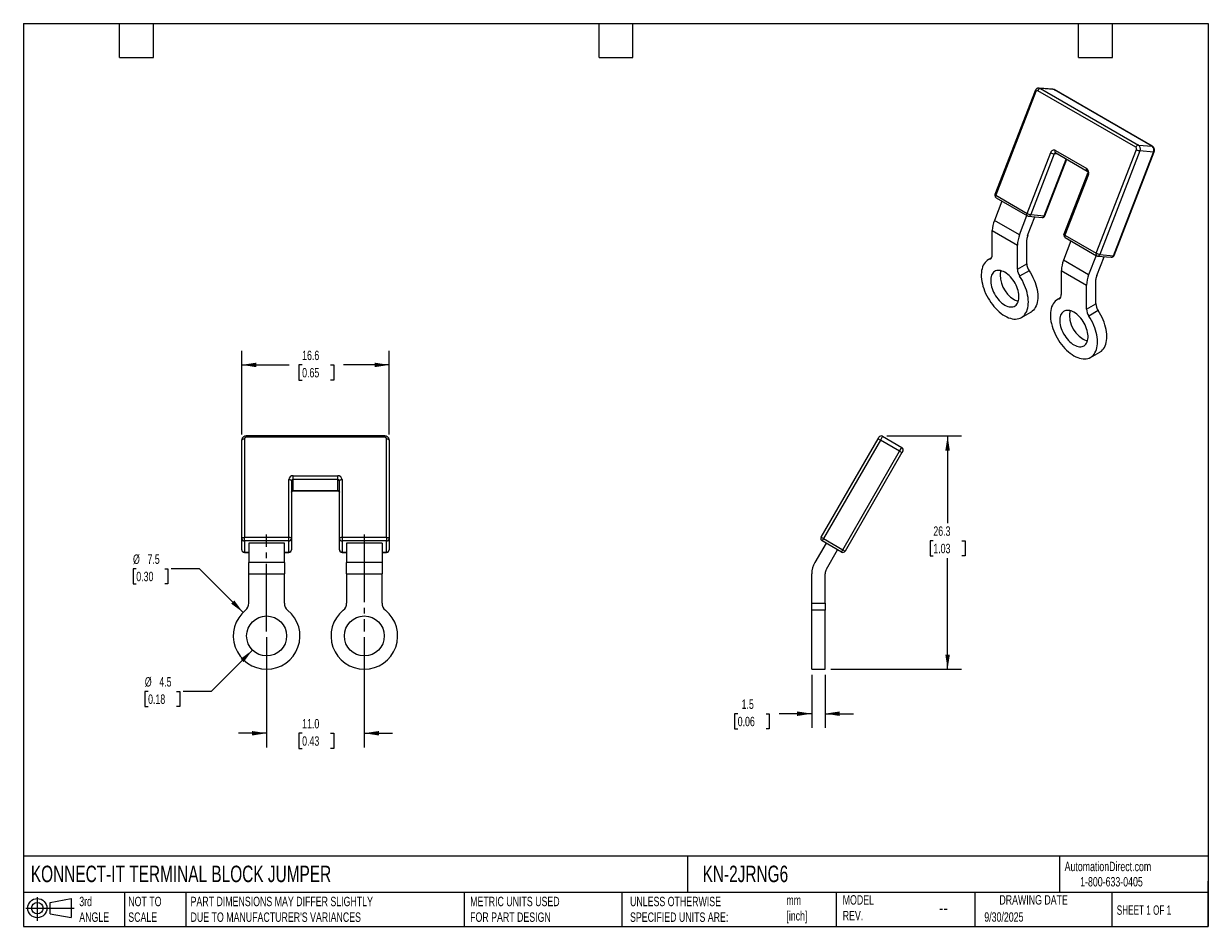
# Model space of a CAD drawing. Header units: millimetres. Extents: x 3 to 137, y 3 to 105.
import ezdxf

# ---------------------------------------------------------------- set-up
doc = ezdxf.new("R2010")
doc.units = ezdxf.units.MM
doc.header["$LTSCALE"] = 0.5
doc.linetypes.add('SLD-Center', pattern=[19.05, 15.24, -1.27, 1.27, -1.27])
doc.linetypes.add('SLD-Solid', pattern=[0])
doc.layers.add('CENTER', color=40, linetype='SLD-Center')
doc.layers.add('SLD-DEFPOINTS', color=7, linetype='Continuous')
doc.layers.add('DIMENSIONS', color=140, linetype='SLD-Solid', lineweight=25)
doc.layers.add('TEXT', color=140, linetype='SLD-Solid', lineweight=25)
doc.styles.add('SLDTEXTSTYLE0', font='TXT', dxfattribs={"width": 0.7})
doc.styles.add('SLDTEXTSTYLE1', font='TXT', dxfattribs={"width": 0.65})
doc.dimstyles.new('SLDDIMSTYLE0', dxfattribs={"dimtxt": 1.079004, "dimasz": 1.651, "dimexe": 0, "dimexo": 0.0625, "dimgap": 0.269751, "dimtad": 0, "dimtih": 1, "dimtoh": 1, "dimdec": 1, "dimrnd": 1e-09, "dimzin": 4, "dimdsep": 46, "dimtxsty": 'SLDTEXTSTYLE0', "dimsah": 1, "dimcen": 0.09, "dimadec": 0, "dimazin": 1, "dimtfac": 1, "dimtdec": 1, "dimtmove": 0, "dimatfit": 0, "dimfxl": 0, "dimfrac": 2, "dimtolj": 1, "dimtzin": 12, "dimarcsym": 0})
doc.dimstyles.new('SLDDIMSTYLE1', dxfattribs={"dimtxt": 1.079004, "dimasz": 1.651, "dimexe": 0, "dimexo": 0.0625, "dimgap": 0.269751, "dimtad": 0, "dimtih": 1, "dimtoh": 1, "dimdec": 1, "dimrnd": 1e-09, "dimzin": 12, "dimdsep": 46, "dimtxsty": 'SLDTEXTSTYLE0', "dimsah": 1, "dimcen": 0, "dimadec": 0, "dimazin": 3, "dimtfac": 1, "dimtdec": 1, "dimtofl": 0, "dimtmove": 0, "dimatfit": 3, "dimfxl": 0, "dimfrac": 2, "dimtolj": 1, "dimtzin": 12, "dimarcsym": 0})
doc.dimstyles.new('SLDDIMSTYLE2', dxfattribs={"dimtxt": 1.079004, "dimasz": 1.651, "dimexe": 0, "dimexo": 0.0625, "dimgap": 0.269751, "dimtad": 0, "dimtih": 1, "dimtoh": 1, "dimdec": 1, "dimrnd": 1e-09, "dimzin": 12, "dimdsep": 46, "dimtxsty": 'SLDTEXTSTYLE0', "dimsah": 1, "dimcen": 0.09, "dimadec": 0, "dimazin": 3, "dimtfac": 1, "dimtdec": 1, "dimtofl": 0, "dimtmove": 0, "dimatfit": 3, "dimfxl": 0, "dimfrac": 2, "dimtolj": 1, "dimtzin": 12, "dimarcsym": 0})
doc.dimstyles.new('SLDDIMSTYLE3', dxfattribs={"dimtxt": 1.079004, "dimasz": 1.651, "dimexe": 0, "dimexo": 0.0625, "dimgap": 0.269751, "dimtad": 0, "dimtih": 1, "dimtoh": 1, "dimdec": 1, "dimrnd": 1e-09, "dimzin": 12, "dimdsep": 46, "dimtxsty": 'SLDTEXTSTYLE0', "dimsah": 1, "dimcen": 0.09, "dimadec": 0, "dimazin": 3, "dimtfac": 1, "dimtdec": 1, "dimtmove": 0, "dimatfit": 0, "dimfxl": 0, "dimfrac": 2, "dimtolj": 1, "dimtzin": 12, "dimarcsym": 0})

# ---------------------------------------------------------------- blocks, each defined once
blk = doc.blocks.new('Block11')
at = {"color": 7, "linetype": 'SLD-Solid', "lineweight": 18}
for p, q in [((0, 1.44), (5.44, 1.44)), ((1.29, 2.66), (1.29, 0)), ((2.74, 2.08), (5.09, 2.52)), ((2.74, 0.8), (2.74, 2.08)), ((5.09, 2.52), (5.09, 0.37)), ((2.74, 0.8), (5.09, 0.37))]:
    blk.add_line(p, q, dxfattribs=at)
for radius in [1.08, 0.643]:
    blk.add_circle((1.29, 1.44), radius, dxfattribs=at)
blk = doc.blocks.new('Block12')
at = {"layer": 'SLD-DEFPOINTS'}
blk.add_blockref('Block11', (0, 0), dxfattribs=at)
blk = doc.blocks.new('_D')
at = {"layer": 'DIMENSIONS'}
for p, q in [((30.52, 35.73), (30.52, 23.32)), ((41.52, 35.73), (41.52, 23.32)), ((30.52, 24.91), (27.35, 24.91)), ((34.52, 24.91), (34.16, 24.91)), ((34.16, 24.91), (34.16, 23.19)), ((37.73, 24.91), (38.09, 24.91)), ((38.09, 24.91), (38.09, 23.19)), ((41.52, 24.91), (44.7, 24.91)), ((34.16, 23.19), (34.52, 23.19)), ((38.09, 23.19), (37.73, 23.19))]:
    blk.add_line(p, q, dxfattribs=at)
for points in [[(30.52, 24.91), (28.87, 25.16), (28.87, 24.65)], [(41.52, 24.91), (43.17, 24.65), (43.17, 25.16)]]:
    blk.add_solid(points, dxfattribs=at)
at = {"layer": 'DIMENSIONS', "char_height": 1.058, "attachment_point": 1, "style": 'SLDTEXTSTYLE0'}
for s, insert in [('11.0', (34.52, 26.51)), ('0.43', (34.52, 24.56))]:
    blk.add_mtext(s, dxfattribs=dict(at, insert=insert))
blk = doc.blocks.new('_D_1')
at = {"layer": 'DIMENSIONS'}
for p, q in [((28.93, 34.27), (24.29, 29.62)), ((17.18, 29.62), (16.82, 29.62)), ((16.82, 29.62), (16.82, 27.9)), ((20.39, 29.62), (20.75, 29.62)), ((20.75, 29.62), (20.75, 27.9)), ((24.29, 29.62), (21.11, 29.62)), ((16.82, 27.9), (17.18, 27.9)), ((20.75, 27.9), (20.39, 27.9))]:
    blk.add_line(p, q, dxfattribs=at)
blk.add_solid([(28.93, 34.27), (27.59, 33.28), (27.94, 32.92)], dxfattribs=at)
at = {"layer": 'DIMENSIONS', "char_height": 1.058, "attachment_point": 1, "style": 'SLDTEXTSTYLE0'}
for s, insert in [('%%c', (16.81, 31.22)), ('4.5', (18.44, 31.22)), ('0.18', (17.18, 29.27))]:
    blk.add_mtext(s, dxfattribs=dict(at, insert=insert))
blk = doc.blocks.new('_D_2')
at = {"layer": 'DIMENSIONS'}
for p, q in [((15.85, 43.43), (15.48, 43.43)), ((15.48, 43.43), (15.48, 41.71)), ((19.05, 43.43), (19.41, 43.43)), ((19.41, 43.43), (19.41, 41.71)), ((22.95, 43.43), (19.78, 43.43)), ((27.87, 38.51), (22.95, 43.43)), ((15.48, 41.71), (15.85, 41.71)), ((19.41, 41.71), (19.05, 41.71))]:
    blk.add_line(p, q, dxfattribs=at)
blk.add_solid([(27.87, 38.51), (26.88, 39.86), (26.52, 39.5)], dxfattribs=at)
at = {"layer": 'DIMENSIONS', "char_height": 1.058, "attachment_point": 1, "style": 'SLDTEXTSTYLE0'}
for s, insert in [('%%c', (15.48, 45.03)), ('7.5', (17.11, 45.03)), ('0.30', (15.85, 43.08))]:
    blk.add_mtext(s, dxfattribs=dict(at, insert=insert))
blk = doc.blocks.new('_D_3')
at = {"layer": 'DIMENSIONS'}
for p, q in [((27.72, 58.53), (27.72, 67.95)), ((44.32, 58.53), (44.32, 67.95)), ((27.72, 66.37), (33.06, 66.37)), ((34.52, 66.37), (34.16, 66.37)), ((34.16, 66.37), (34.16, 64.65)), ((37.73, 66.37), (38.09, 66.37)), ((38.09, 66.37), (38.09, 64.65)), ((44.32, 66.37), (39.19, 66.37)), ((34.16, 64.65), (34.52, 64.65)), ((38.09, 64.65), (37.73, 64.65))]:
    blk.add_line(p, q, dxfattribs=at)
for points in [[(27.72, 66.37), (29.37, 66.11), (29.37, 66.62)], [(44.32, 66.37), (42.67, 66.62), (42.67, 66.11)]]:
    blk.add_solid(points, dxfattribs=at)
at = {"layer": 'DIMENSIONS', "char_height": 1.058, "attachment_point": 1, "style": 'SLDTEXTSTYLE0'}
for s, insert in [('16.6', (34.52, 67.97)), ('0.65', (34.52, 66.02))]:
    blk.add_mtext(s, dxfattribs=dict(at, insert=insert))
blk = doc.blocks.new('_D_4')
at = {"layer": 'DIMENSIONS'}
for p, q in [((91.89, 31.47), (91.89, 25.52)), ((93.39, 31.47), (93.39, 25.52)), ((83.55, 27.11), (83.18, 27.11)), ((83.18, 27.11), (83.18, 25.39)), ((86.75, 27.11), (87.11, 27.11)), ((87.11, 27.11), (87.11, 25.39)), ((91.89, 27.11), (88.21, 27.11)), ((93.39, 27.11), (96.57, 27.11)), ((83.18, 25.39), (83.55, 25.39)), ((87.11, 25.39), (86.75, 25.39))]:
    blk.add_line(p, q, dxfattribs=at)
for points in [[(91.89, 27.11), (90.24, 27.36), (90.24, 26.85)], [(93.39, 27.11), (95.04, 26.85), (95.04, 27.36)]]:
    blk.add_solid(points, dxfattribs=at)
at = {"layer": 'DIMENSIONS', "char_height": 1.058, "attachment_point": 1, "style": 'SLDTEXTSTYLE0'}
for s, insert in [('1.5', (83.99, 28.71)), ('0.06', (83.55, 26.76))]:
    blk.add_mtext(s, dxfattribs=dict(at, insert=insert))
blk = doc.blocks.new('_D_5')
at = {"layer": 'DIMENSIONS'}
for p, q in [((100.35, 58.37), (108.76, 58.37)), ((107.18, 58.37), (107.18, 48.54)), ((105.57, 46.58), (105.21, 46.58)), ((105.21, 46.58), (105.21, 44.87)), ((108.78, 46.58), (109.14, 46.58)), ((109.14, 46.58), (109.14, 44.87)), ((105.21, 44.87), (105.57, 44.87)), ((107.18, 32.11), (107.18, 44.63)), ((109.14, 44.87), (108.78, 44.87)), ((94.03, 32.11), (108.76, 32.11))]:
    blk.add_line(p, q, dxfattribs=at)
for points in [[(107.18, 58.37), (106.92, 56.71), (107.43, 56.71)], [(107.18, 32.11), (107.43, 33.76), (106.92, 33.76)]]:
    blk.add_solid(points, dxfattribs=at)
at = {"layer": 'DIMENSIONS', "char_height": 1.058, "attachment_point": 1, "style": 'SLDTEXTSTYLE0'}
for s, insert in [('26.3', (105.57, 48.19)), ('1.03', (105.57, 46.23))]:
    blk.add_mtext(s, dxfattribs=dict(at, insert=insert))

msp = doc.modelspace()

# ---------------------------------------------------------------- linework, layer by layer
for p, q in [((119.02, 97.39), (117.49, 97.53)), ((117.63, 97.49), (128.66, 91.12)), ((119.16, 97.35), (117.63, 97.49)), ((130.19, 90.98), (119.16, 97.35)), ((117.03, 97.22), (112.5, 85.56)), ((117.12, 97.13), (112.6, 85.47)), ((128.37, 90.86), (117.34, 97.23)), ((130.23, 90.97), (119.2, 97.34)), ((128.66, 91.12), (130.19, 90.98)), ((116.13, 83.42), (118.79, 90.26)), ((119.18, 90.12), (116.53, 83.29)), ((118.06, 83.15), (120.54, 89.54)), ((118.13, 83.16), (120.59, 89.52)), ((119.61, 90.08), (119.18, 90.12)), ((119.32, 90.51), (122.85, 88.47)), ((119.35, 90.23), (122.89, 88.19)), ((123.91, 78.93), (128.44, 90.6)), ((128.83, 90.46), (124.31, 78.79)), ((125.84, 78.66), (130.36, 90.32)), ((125.91, 78.67), (130.43, 90.34)), ((130.36, 90.32), (128.83, 90.46)), ((122.93, 87.9), (120.28, 81.07)), ((123.03, 87.81), (120.38, 80.97)), ((112.6, 85.47), (116.13, 83.42)), ((113.28, 84.81), (112.44, 82.64)), ((112.63, 85.19), (116.17, 83.15)), ((115.27, 81.01), (116.11, 83.18)), ((116.19, 80.92), (117.01, 83.04)), ((116.29, 83.11), (117.82, 82.97)), ((116.53, 83.29), (118.06, 83.15)), ((112.2, 81.48), (115.03, 79.85)), ((112.2, 78.77), (112.2, 81.48)), ((115.27, 81.01), (112.44, 82.64)), ((116.09, 77.75), (116.09, 80.46)), ((121.06, 80.32), (120.22, 78.15)), ((120.38, 80.97), (123.91, 78.93)), ((120.41, 80.7), (123.95, 78.66)), ((115.03, 77.14), (115.03, 79.85)), ((123.89, 78.69), (123.05, 76.52)), ((124.31, 78.79), (125.84, 78.66)), ((112.1, 78.4), (111.74, 78.2)), ((111.94, 78.29), (112.05, 78.35)), ((115.03, 77.14), (116.09, 77.75)), ((123.05, 76.52), (120.22, 78.15)), ((123.97, 76.43), (124.79, 78.55)), ((124.07, 78.62), (125.6, 78.48)), ((116.35, 76.97), (115.29, 76.36)), ((119.98, 76.99), (122.81, 75.36)), ((119.98, 76.99), (119.98, 74.28)), ((122.81, 72.65), (122.81, 75.36)), ((123.87, 73.26), (123.87, 75.97)), ((119.87, 73.91), (119.52, 73.71)), ((119.72, 73.8), (119.82, 73.86)), ((115.49, 71.7), (116.55, 72.31)), ((122.81, 72.65), (123.87, 73.26)), ((124.13, 72.48), (123.07, 71.87)), ((123.27, 67.21), (124.33, 67.82)), ((27.72, 46.81), (27.72, 57.89)), ((28.02, 58.04), (28.02, 46.96)), ((43.82, 58.37), (28.22, 58.37)), ((28.22, 58.22), (28.22, 58.37)), ((43.82, 58.22), (28.22, 58.22)), ((43.82, 58.22), (43.82, 58.37)), ((44.02, 46.96), (44.02, 58.04)), ((44.32, 57.89), (44.32, 46.81)), ((92.95, 46.96), (99.35, 58.04)), ((99.61, 57.89), (93.21, 46.81)), ((99.35, 58.04), (99.45, 58.22)), ((99.35, 58.04), (99.61, 57.89)), ((99.86, 58.33), (99.61, 57.89)), ((101.78, 56.64), (99.61, 57.89)), ((99.86, 58.33), (102.03, 57.08)), ((95.38, 45.56), (101.78, 56.64)), ((102.04, 56.49), (95.64, 45.41)), ((101.78, 56.64), (102.03, 57.08)), ((101.78, 56.64), (102.04, 56.49)), ((102.14, 56.67), (102.04, 56.49)), ((33.02, 46.96), (33.02, 53.45)), ((33.52, 53.89), (38.52, 53.89)), ((33.52, 53.48), (33.52, 53.89)), ((38.52, 53.48), (33.52, 53.48)), ((33.52, 52.23), (33.52, 53.48)), ((38.52, 53.48), (38.52, 53.89)), ((38.52, 52.23), (38.52, 53.48)), ((39.02, 53.45), (39.02, 46.96)), ((33.32, 53.3), (33.32, 46.81)), ((33.52, 52.23), (38.52, 52.23)), ((33.52, 52.19), (33.52, 52.23)), ((33.52, 52.19), (38.52, 52.19)), ((38.52, 52.19), (38.52, 52.23)), ((38.72, 46.81), (38.72, 53.3)), ((27.72, 45.56), (27.72, 46.81)), ((28.02, 46.55), (28.02, 46.96)), ((28.02, 46.96), (33.02, 46.96)), ((33.02, 46.55), (33.02, 46.96)), ((33.32, 46.81), (33.32, 45.56)), ((38.72, 45.56), (38.72, 46.81)), ((39.02, 46.96), (39.02, 46.55)), ((39.02, 46.96), (44.02, 46.96)), ((44.02, 46.96), (44.02, 46.55)), ((44.32, 46.81), (44.32, 45.56)), ((92.95, 46.96), (93.21, 46.81)), ((93.21, 46.81), (93.06, 46.55)), ((93.21, 46.81), (95.38, 45.56)), ((33.02, 46.55), (28.02, 46.55)), ((28.02, 46.55), (28.02, 45.3)), ((32.52, 46.3), (28.52, 46.3)), ((28.52, 46.3), (28.52, 44.11)), ((32.52, 44.11), (32.52, 46.3)), ((33.02, 45.3), (33.02, 46.55)), ((44.02, 46.55), (39.02, 46.55)), ((39.02, 46.55), (39.02, 45.3)), ((43.52, 46.3), (39.52, 46.3)), ((39.52, 46.3), (39.52, 44.11)), ((43.52, 46.3), (43.52, 44.11)), ((44.02, 45.3), (44.02, 46.55)), ((93.49, 46.3), (92.23, 44.11)), ((95.23, 45.3), (93.06, 46.55)), ((93.53, 43.36), (94.79, 45.55)), ((95.23, 45.3), (95.38, 45.56)), ((95.38, 45.56), (95.64, 45.41)), ((28.02, 45.3), (28.52, 45.3)), ((28.02, 45.3), (28.02, 45.26)), ((28.02, 45.26), (28.52, 45.26)), ((32.52, 44.11), (28.52, 44.11)), ((28.52, 42.86), (28.52, 44.11)), ((32.52, 45.3), (33.02, 45.3)), ((32.52, 45.26), (33.02, 45.26)), ((32.52, 44.11), (32.52, 42.86)), ((33.02, 45.3), (33.02, 45.26)), ((39.02, 45.3), (39.52, 45.3)), ((39.02, 45.26), (39.02, 45.3)), ((39.02, 45.26), (39.52, 45.26)), ((43.52, 44.11), (39.52, 44.11)), ((39.52, 42.86), (39.52, 44.11)), ((43.52, 45.3), (44.02, 45.3)), ((43.52, 45.26), (44.02, 45.26)), ((43.52, 44.11), (43.52, 42.86)), ((44.02, 45.26), (44.02, 45.3)), ((28.52, 42.86), (32.52, 42.86)), ((28.52, 39.54), (28.52, 42.86)), ((32.52, 39.54), (32.52, 42.86)), ((39.52, 42.86), (43.52, 42.86)), ((39.52, 42.86), (39.52, 39.54)), ((43.52, 39.54), (43.52, 42.86)), ((91.89, 39.54), (91.89, 42.86)), ((93.39, 39.54), (93.39, 42.86)), ((91.89, 39.54), (93.39, 39.54)), ((91.89, 38.76), (91.89, 39.54)), ((91.89, 32.11), (91.89, 38.76)), ((93.39, 38.76), (91.89, 38.76)), ((93.39, 39.54), (93.39, 38.76)), ((93.39, 32.11), (93.39, 38.76)), ((91.89, 32.11), (93.39, 32.11))]:
    msp.add_line(p, q)
at = {"flags": 128}
for points in [[(117.49, 97.53), (117.55, 97.52), (117.63, 97.49)], [(119.16, 97.35), (119.08, 97.38), (119.02, 97.39)], [(119.16, 97.35), (119.19, 97.34), (119.2, 97.34)], [(130.19, 90.98), (130.22, 90.97), (130.23, 90.97)], [(119.35, 90.23), (119.33, 90.25), (119.31, 90.28), (119.29, 90.31), (119.29, 90.36), (119.29, 90.4), (119.3, 90.46), (119.32, 90.51)], [(130.36, 90.32), (130.4, 90.32), (130.42, 90.33), (130.43, 90.33), (130.43, 90.34)], [(122.89, 88.19), (122.87, 88.21), (122.84, 88.23), (122.83, 88.27), (122.82, 88.31), (122.82, 88.36), (122.83, 88.42), (122.85, 88.47)], [(123.03, 87.81), (122.99, 87.83), (122.96, 87.85), (122.94, 87.87), (122.93, 87.89), (122.93, 87.9)], [(112.63, 85.19), (112.61, 85.2), (112.59, 85.23), (112.58, 85.27), (112.57, 85.31), (112.57, 85.36), (112.58, 85.41), (112.6, 85.47)], [(116.17, 83.15), (116.15, 83.16), (116.13, 83.19), (116.11, 83.23), (116.11, 83.27), (116.11, 83.32), (116.12, 83.37), (116.13, 83.42)], [(118.13, 83.16), (118.13, 83.16), (118.11, 83.15), (118.09, 83.15), (118.06, 83.15)], [(120.38, 80.97), (120.34, 81), (120.31, 81.02), (120.29, 81.04), (120.28, 81.06), (120.28, 81.07)], [(120.38, 80.97), (120.36, 80.92), (120.35, 80.87), (120.35, 80.82), (120.36, 80.78), (120.37, 80.74), (120.39, 80.71), (120.41, 80.7)], [(123.91, 78.93), (123.89, 78.88), (123.89, 78.83), (123.88, 78.78), (123.89, 78.74), (123.91, 78.7), (123.93, 78.67), (123.95, 78.66)], [(111.94, 78.29), (111.79, 78.22), (111.64, 78.13), (111.51, 78.02), (111.39, 77.89), (111.28, 77.74), (111.19, 77.58), (111.11, 77.39), (111.05, 77.2), (111.01, 76.99), (110.98, 76.76), (110.97, 76.53), (110.97, 76.28), (110.99, 76.03), (111.03, 75.76), (111.09, 75.5), (111.16, 75.23), (111.24, 74.96), (111.34, 74.69), (111.46, 74.42), (111.59, 74.15), (111.73, 73.89), (111.88, 73.64), (112.05, 73.39), (112.22, 73.15), (112.4, 72.93), (112.59, 72.72), (112.79, 72.52), (112.99, 72.33), (113.2, 72.17), (113.41, 72.02), (113.62, 71.89), (113.83, 71.77), (114.04, 71.68), (114.24, 71.61), (114.45, 71.56), (114.64, 71.53), (114.83, 71.53), (115.02, 71.54), (115.19, 71.58), (115.35, 71.63), (115.51, 71.71), (115.65, 71.81), (115.78, 71.92), (115.89, 72.06), (115.99, 72.22), (116.08, 72.39), (116.15, 72.58), (116.2, 72.78), (116.24, 73), (116.26, 73.22), (116.27, 73.46), (116.26, 73.71), (116.23, 73.97), (116.19, 74.23), (116.13, 74.5), (116.05, 74.77), (115.96, 75.04), (115.85, 75.31), (115.73, 75.58), (115.6, 75.85), (115.45, 76.1), (115.29, 76.36)], [(125.84, 78.66), (125.87, 78.66), (125.89, 78.66), (125.91, 78.67), (125.91, 78.67)], [(113.62, 73.11), (113.78, 73.03), (113.94, 72.96), (114.09, 72.92), (114.25, 72.9), (114.39, 72.9), (114.53, 72.92), (114.66, 72.96), (114.77, 73.02), (114.88, 73.1), (114.97, 73.2), (115.05, 73.31), (115.11, 73.45), (115.16, 73.6), (115.19, 73.76), (115.21, 73.94), (115.21, 74.12), (115.19, 74.32), (115.16, 74.52), (115.11, 74.73), (115.05, 74.93), (114.97, 75.14), (114.88, 75.35), (114.77, 75.55), (114.66, 75.74), (114.53, 75.93), (114.39, 76.11), (114.25, 76.27), (114.09, 76.43), (113.94, 76.56), (113.78, 76.68), (113.62, 76.79), (113.46, 76.87), (113.3, 76.93), (113.14, 76.98), (112.99, 77), (112.85, 77), (112.71, 76.98), (112.58, 76.94), (112.47, 76.88), (112.36, 76.8), (112.27, 76.7), (112.19, 76.58), (112.13, 76.45), (112.08, 76.3), (112.05, 76.13), (112.03, 75.96), (112.03, 75.77), (112.05, 75.58), (112.08, 75.38), (112.13, 75.17), (112.19, 74.96), (112.27, 74.76), (112.36, 74.55), (112.47, 74.35), (112.58, 74.15), (112.71, 73.97), (112.85, 73.79), (112.99, 73.62), (113.14, 73.47), (113.3, 73.33), (113.46, 73.21), (113.62, 73.11)], [(116.35, 76.97), (116.51, 76.72), (116.66, 76.46), (116.79, 76.19), (116.91, 75.92), (117.02, 75.65), (117.11, 75.38), (117.19, 75.11), (117.25, 74.84), (117.29, 74.58), (117.32, 74.33), (117.33, 74.08), (117.33, 73.84), (117.3, 73.61), (117.27, 73.39), (117.21, 73.19), (117.14, 73), (117.05, 72.83), (116.95, 72.67), (116.84, 72.54), (116.71, 72.42), (116.57, 72.32), (116.55, 72.31)], [(119.72, 73.8), (119.56, 73.73), (119.42, 73.64), (119.28, 73.53), (119.16, 73.4), (119.06, 73.25), (118.97, 73.09), (118.89, 72.9), (118.83, 72.71), (118.79, 72.49), (118.76, 72.27), (118.75, 72.03), (118.75, 71.79), (118.77, 71.54), (118.81, 71.27), (118.87, 71.01), (118.94, 70.74), (119.02, 70.47), (119.12, 70.2), (119.24, 69.93), (119.37, 69.66), (119.51, 69.4), (119.66, 69.15), (119.83, 68.9), (120, 68.66), (120.18, 68.44), (120.37, 68.22), (120.57, 68.03), (120.77, 67.84), (120.98, 67.68), (121.19, 67.53), (121.4, 67.4), (121.61, 67.28), (121.82, 67.19), (122.02, 67.12), (122.22, 67.07), (122.42, 67.04), (122.61, 67.04), (122.79, 67.05), (122.97, 67.08), (123.13, 67.14), (123.29, 67.22), (123.43, 67.32), (123.56, 67.43), (123.67, 67.57), (123.77, 67.73), (123.86, 67.9), (123.93, 68.09), (123.98, 68.29), (124.02, 68.51), (124.04, 68.73), (124.05, 68.97), (124.04, 69.22), (124.01, 69.48), (123.96, 69.74), (123.9, 70.01), (123.83, 70.28), (123.74, 70.55), (123.63, 70.82), (123.51, 71.09), (123.38, 71.36), (123.23, 71.61), (123.07, 71.87)], [(121.4, 68.62), (121.56, 68.54), (121.72, 68.47), (121.87, 68.43), (122.02, 68.41), (122.17, 68.41), (122.31, 68.43), (122.43, 68.47), (122.55, 68.53), (122.65, 68.61), (122.75, 68.71), (122.83, 68.82), (122.89, 68.96), (122.94, 69.11), (122.97, 69.27), (122.99, 69.45), (122.99, 69.63), (122.97, 69.83), (122.94, 70.03), (122.89, 70.24), (122.83, 70.44), (122.75, 70.65), (122.65, 70.86), (122.55, 71.06), (122.43, 71.25), (122.31, 71.44), (122.17, 71.62), (122.02, 71.78), (121.87, 71.94), (121.72, 72.07), (121.56, 72.19), (121.4, 72.3), (121.24, 72.38), (121.08, 72.44), (120.92, 72.49), (120.77, 72.51), (120.62, 72.51), (120.49, 72.49), (120.36, 72.45), (120.24, 72.39), (120.14, 72.31), (120.05, 72.21), (119.97, 72.09), (119.9, 71.96), (119.86, 71.81), (119.82, 71.64), (119.81, 71.47), (119.81, 71.28), (119.82, 71.09), (119.86, 70.89), (119.9, 70.68), (119.97, 70.47), (120.05, 70.27), (120.14, 70.06), (120.24, 69.86), (120.36, 69.66), (120.49, 69.48), (120.62, 69.3), (120.77, 69.13), (120.92, 68.98), (121.08, 68.84), (121.24, 68.72), (121.4, 68.62)], [(124.33, 67.82), (124.35, 67.83), (124.49, 67.93), (124.62, 68.05), (124.73, 68.18), (124.83, 68.34), (124.92, 68.51), (124.99, 68.7), (125.04, 68.9), (125.08, 69.12), (125.1, 69.35), (125.11, 69.59), (125.1, 69.83), (125.07, 70.09), (125.02, 70.35), (124.96, 70.62), (124.89, 70.89), (124.8, 71.16), (124.69, 71.43), (124.57, 71.7), (124.44, 71.97), (124.29, 72.23), (124.13, 72.48)], [(27.72, 57.89), (27.73, 57.92), (27.75, 57.95), (27.77, 57.98), (27.81, 58), (27.86, 58.02), (27.91, 58.03), (27.97, 58.04), (28.02, 58.04)], [(44.02, 58.04), (44.08, 58.04), (44.14, 58.03), (44.19, 58.02), (44.24, 58), (44.27, 57.98), (44.3, 57.95), (44.32, 57.92), (44.32, 57.89)], [(33.32, 53.3), (33.32, 53.33), (33.3, 53.36), (33.27, 53.39), (33.24, 53.41), (33.19, 53.43), (33.14, 53.44), (33.08, 53.45), (33.02, 53.45)], [(39.02, 53.45), (38.97, 53.45), (38.91, 53.44), (38.86, 53.43), (38.81, 53.41), (38.77, 53.39), (38.75, 53.36), (38.73, 53.33), (38.72, 53.3)], [(27.72, 46.81), (27.73, 46.84), (27.75, 46.86), (27.77, 46.89), (27.81, 46.91), (27.86, 46.93), (27.91, 46.95), (27.97, 46.95), (28.02, 46.96)], [(33.32, 46.81), (33.32, 46.84), (33.3, 46.86), (33.27, 46.89), (33.24, 46.91), (33.19, 46.93), (33.14, 46.95), (33.08, 46.95), (33.02, 46.96)], [(39.02, 46.96), (38.97, 46.95), (38.91, 46.95), (38.86, 46.93), (38.81, 46.91), (38.77, 46.89), (38.75, 46.86), (38.73, 46.84), (38.72, 46.81)], [(44.02, 46.96), (44.08, 46.95), (44.14, 46.95), (44.19, 46.93), (44.24, 46.91), (44.27, 46.89), (44.3, 46.86), (44.32, 46.84), (44.32, 46.81)]]:
    msp.add_lwpolyline(points, dxfattribs=at)
for centre in [(30.52, 35.86), (41.52, 35.86)]:
    msp.add_circle(centre, 2.25)
for centre, radius, start, end in [((117.68, 97.13), 0.356, 98.6007, 164.5265), ((117.17, 97.27), 0.152, 200.2633, 252.1043), ((117.27, 97.09), 0.152, 64.7492, 165.9983), ((128.71, 90.77), 0.356, 98.6007, 164.5265), ((128.24, 90.69), 0.217, 336.0238, 53.9768), ((128.34, 90.68), 0.543, 336.0238, 53.9768), ((129.87, 90.54), 0.543, 336.0238, 53.9768), ((119.15, 90.17), 0.38, 64.7492, 165.9983), ((119.36, 91.25), 1.14, 240.1095, 261.2221), ((119.34, 90.07), 0.166, 89.7922, 163.116), ((129.01, 91.59), 1.14, 240.1095, 261.2221), ((122.53, 88.03), 0.543, 336.0238, 53.9768), ((112.78, 85.45), 0.3, 158.7943, 180), ((112.78, 85.45), 0.3, 180, 240.0027), ((112.65, 85.61), 0.152, 200.2633, 252.1043), ((116.7, 84.42), 1.14, 240.1095, 261.2221), ((116.32, 83.41), 0.3, 240.0027, 264.8905), ((116.3, 83.35), 0.24, 268.2619, 344.6162), ((117.85, 83.27), 0.3, 264.8905, 338.7943), ((117.82, 83.22), 0.249, 269.7602, 343.1179), ((115.46, 81.42), 3.25, 157.9788, 178.8918), ((118.29, 79.79), 3.25, 157.9788, 178.8918), ((117.4, 80.44), 1.3, 157.9788, 178.8918), ((120.56, 80.96), 0.3, 158.7943, 180), ((120.56, 80.96), 0.3, 180, 240.0027), ((111.74, 78.71), 0.473, 296.1878, 7.099), ((124.48, 79.93), 1.14, 240.1095, 261.2221), ((124.08, 78.86), 0.24, 268.2619, 344.6162), ((117.58, 77.81), 1.49, 182.2541, 214.5313), ((123.24, 76.93), 3.25, 157.9788, 178.8918), ((124.1, 78.92), 0.3, 240.0027, 264.8905), ((125.63, 78.78), 0.3, 264.8905, 338.7943), ((125.6, 78.73), 0.249, 269.7602, 343.1179), ((116.3, 76.47), 3.19, 170.8574, 239.3483), ((116.52, 77.2), 1.49, 182.2541, 214.5313), ((126.07, 75.29), 3.25, 157.9788, 178.8918), ((125.17, 75.94), 1.3, 157.9788, 178.8918), ((115.53, 75.16), 1.67, 239.3197, 256.4838), ((119.51, 74.22), 0.473, 296.1878, 7.099), ((123.98, 71.95), 3.09, 170.0339, 249.9607), ((124.3, 72.71), 1.49, 182.2541, 214.5313), ((125.36, 73.32), 1.49, 182.2541, 214.5313), ((28.21, 58.03), 0.188, 86.1887, 175.5981), ((43.84, 58.03), 0.188, 4.4019, 93.8113), ((99.71, 58.07), 0.3, 60, 150), ((101.88, 56.82), 0.3, 330, 60), ((33.49, 53.42), 0.47, 86.1887, 175.5981), ((33.51, 53.29), 0.188, 86.1887, 175.5981), ((38.55, 53.42), 0.47, 4.4019, 93.8113), ((38.54, 53.29), 0.188, 4.4019, 93.8113), ((33.51, 52.04), 0.188, 86.1887, 175.5981), ((38.54, 52.04), 0.188, 4.4019, 93.8113), ((28, 46.83), 0.282, 184.4019, 273.8113), ((33.04, 46.83), 0.282, 266.1887, 355.5981), ((39, 46.83), 0.282, 184.4019, 273.8113), ((44.04, 46.83), 0.282, 266.1887, 355.5981), ((93.21, 46.81), 0.3, 150, 240), ((28.02, 45.56), 0.3, 180, 270), ((28, 45.58), 0.282, 184.4019, 273.8113), ((33.02, 45.56), 0.3, 270, 0), ((33.04, 45.58), 0.282, 266.1887, 355.5981), ((39.02, 45.56), 0.3, 180, 270), ((39, 45.58), 0.282, 184.4019, 273.8113), ((44.02, 45.56), 0.3, 270, 0), ((44.04, 45.58), 0.282, 266.1887, 355.5981), ((95.38, 45.56), 0.3, 240, 330), ((94.39, 42.86), 2.5, 150, 180), ((94.39, 42.86), 1, 150, 180), ((30.52, 35.86), 3.75, 129.1667, 50.8333), ((27.52, 39.54), 1, 309.1667, 0), ((33.52, 39.54), 1, 180, 230.8333), ((41.52, 35.86), 3.75, 129.1667, 50.8333), ((38.52, 39.54), 1, 309.1667, 0), ((44.52, 39.54), 1, 180, 230.8333)]:
    msp.add_arc(centre, radius, start, end)
for points, knots in [([(117.49, 97.53), (117.46, 97.53), (117.4, 97.53), (117.31, 97.51), (117.23, 97.47), (117.15, 97.41), (117.09, 97.34), (117.05, 97.28), (117.03, 97.23), (117.03, 97.22)], [0, 0, 0, 0, 0.153172, 0.308553, 0.462492, 0.616982, 0.773764, 0.934027, 1, 1, 1, 1]), ([(119.2, 97.34), (119.17, 97.35), (119.12, 97.38), (119.06, 97.39), (119.02, 97.39), (119.02, 97.39)], [0, 0, 0, 0, 0.461354, 0.968834, 1, 1, 1, 1]), ([(130.43, 90.34), (130.44, 90.36), (130.46, 90.41), (130.47, 90.51), (130.47, 90.61), (130.44, 90.72), (130.4, 90.81), (130.34, 90.89), (130.28, 90.94), (130.24, 90.96), (130.23, 90.97)], [0, 0, 0, 0, 0.101503, 0.242826, 0.386523, 0.53268, 0.680511, 0.811122, 0.939559, 1, 1, 1, 1]), ([(119.34, 90.24), (119.34, 90.24), (119.34, 90.24), (119.35, 90.23), (119.35, 90.23)], [0, 0, 0, 0, 0.498348, 1, 1, 1, 1]), ([(122.89, 88.19), (122.89, 88.19), (122.89, 88.19), (122.91, 88.17), (122.93, 88.14), (122.95, 88.09), (122.96, 88.03), (122.95, 87.97), (122.94, 87.92), (122.93, 87.9), (122.93, 87.9)], [0, 0, 0, 0, 0.0736339, 0.2299253, 0.3896431, 0.5393094, 0.6873104, 0.8355123, 0.9760978, 1, 1, 1, 1]), ([(28.22, 58.37), (28.2, 58.36), (28.14, 58.36), (28.04, 58.34), (27.95, 58.29), (27.87, 58.23), (27.8, 58.15), (27.75, 58.06), (27.73, 57.97), (27.72, 57.92), (27.72, 57.89)], [0, 0, 0, 0, 0.099679, 0.234709, 0.370905, 0.507345, 0.642997, 0.776887, 0.908433, 1, 1, 1, 1]), ([(44.32, 57.89), (44.32, 57.92), (44.32, 57.98), (44.29, 58.07), (44.24, 58.16), (44.18, 58.23), (44.1, 58.29), (44.01, 58.33), (43.92, 58.36), (43.86, 58.36), (43.82, 58.37)], [0, 0, 0, 0, 0.1143325, 0.2406789, 0.3662593, 0.492012, 0.6187869, 0.7471965, 0.8775489, 1, 1, 1, 1]), ([(33.32, 52.05), (33.32, 52.06), (33.32, 52.07), (33.33, 52.09), (33.35, 52.12), (33.39, 52.15), (33.43, 52.17), (33.48, 52.18), (33.51, 52.19), (33.52, 52.19)], [0, 0, 0, 0, 0.072284, 0.275761, 0.448129, 0.605575, 0.769575, 0.927531, 1, 1, 1, 1]), ([(38.52, 52.19), (38.53, 52.19), (38.56, 52.18), (38.61, 52.17), (38.66, 52.15), (38.69, 52.12), (38.72, 52.09), (38.72, 52.07), (38.72, 52.06), (38.72, 52.05)], [0, 0, 0, 0, 0.06562, 0.220774, 0.377638, 0.538499, 0.70883, 0.898432, 1, 1, 1, 1])]:
    msp.add_open_spline(points, degree=3, knots=knots)
at = {"layer": 'CENTER'}
for p, q in [((30.52, 36.36), (30.52, 47.28)), ((41.52, 47.28), (41.52, 36.36))]:
    msp.add_line(p, q, dxfattribs=at)
at = {"layer": 'TEXT'}
for p, q in [((3.17, 104.78), (136.52, 104.78)), ((3.17, 104.78), (3.17, 3.17)), ((13.97, 100.97), (13.97, 104.78)), ((17.78, 100.97), (17.78, 104.78)), ((67.94, 100.97), (67.94, 104.78)), ((71.75, 100.97), (71.75, 104.78)), ((121.92, 100.97), (121.92, 104.78)), ((125.73, 100.97), (125.73, 104.78)), ((136.52, 104.78), (136.52, 3.17)), ((13.97, 100.97), (17.78, 100.97)), ((67.94, 100.97), (71.75, 100.97)), ((121.92, 100.97), (125.73, 100.97)), ((136.52, 11.06), (3.17, 11.06)), ((77.88, 11.06), (77.88, 6.98)), ((119.79, 11.06), (119.79, 6.98)), ((136.52, 3.17), (136.52, 8.26)), ((136.52, 6.98), (3.17, 6.98)), ((14.52, 6.98), (14.52, 3.17)), ((21.42, 6.98), (21.42, 3.17)), ((52.74, 6.98), (52.74, 3.17)), ((70.5, 6.98), (70.5, 3.17)), ((94.65, 6.98), (94.65, 3.17)), ((110.23, 6.98), (110.23, 3.17)), ((125.67, 6.98), (125.67, 3.17)), ((3.17, 3.17), (136.52, 3.17))]:
    msp.add_line(p, q, dxfattribs=at)

# ---------------------------------------------------------------- block references
at = {"layer": 'SLD-DEFPOINTS'}
msp.add_blockref('Block12', (3.42, 3.78), dxfattribs=at)

# ---------------------------------------------------------------- texts
at = {"layer": 'TEXT'}
for s, insert, char_height, attachment_point, style in [('KONNECT-IT TERMINAL BLOCK JUMPER', (3.98, 10), 1.8521, 1, 'SLDTEXTSTYLE0'), ('KN-2JRNG6', (79.6, 10), 1.852, 1, 'SLDTEXTSTYLE0'), ('AutomationDirect.com', (120.35, 10.44), 1.0583, 1, 'SLDTEXTSTYLE0'), ('1-800-633-0405', (122.1, 8.72), 1.0583, 1, 'SLDTEXTSTYLE0'), ('MODEL ^JREV.', (95.37, 6.68), 1.0583, 1, 'SLDTEXTSTYLE0'), ('DRAWING DATE', (116.86, 6.68), 1.0583, 2, 'SLDTEXTSTYLE0'), ('3rd^JANGLE', (9.43, 6.5), 1.058, 1, 'SLDTEXTSTYLE0'), ('NOT TO^JSCALE', (14.95, 6.5), 1.0583, 1, 'SLDTEXTSTYLE0'), ("PART DIMENSIONS MAY DIFFER SLIGHTLY ^JDUE TO MANUFACTURER'S VARIANCES", (21.96, 6.5), 1.0583, 1, 'SLDTEXTSTYLE0'), ('METRIC UNITS USED ^JFOR PART DESIGN', (53.43, 6.5), 1.0583, 1, 'SLDTEXTSTYLE0'), ('UNLESS OTHERWISE ^JSPECIFIED UNITS ARE:', (71.43, 6.5), 1.0583, 1, 'SLDTEXTSTYLE0'), ('mm^J[inch]', (89.03, 6.65), 1.058, 1, 'SLDTEXTSTYLE0'), ('SHEET 1 OF 1', (126.22, 5.53), 1.0583, 1, 'SLDTEXTSTYLE1'), ('--', (106.21, 6.06), 1.587, 1, 'SLDTEXTSTYLE0'), ('9/30/2025', (111.31, 4.75), 1.058, 1, 'SLDTEXTSTYLE0')]:
    msp.add_mtext(s, dxfattribs=dict(at, insert=insert, char_height=char_height, attachment_point=attachment_point, style=style))

# ---------------------------------------------------------------- dimensions: what is measured, and where the dimension line sits
at = {"layer": 'DIMENSIONS'}
for base, p1, p2, dimstyle, picture, middle in [((44.32, 66.37), (27.72, 57.89), (44.32, 57.89), 'SLDDIMSTYLE2', '_D_3', (36.12, 66.37)), ((41.52, 24.91), (30.52, 36.36), (41.52, 36.36), 'SLDDIMSTYLE0', '_D', (36.12, 24.91))]:
    dim = msp.add_linear_dim(base=base, p1=p1, p2=p2, dimstyle=dimstyle, dxfattribs=at)
    dim.commit()
    dim.dimension.update_dxf_attribs({"geometry": picture, "text_midpoint": middle, "dimtype": 160})
for base, p1, p2, angle, dimstyle, picture, middle in [((107.18, 58.37), (93.39, 32.11), (99.71, 58.37), 90, 'SLDDIMSTYLE2', '_D_5', (107.18, 46.58)), ((93.39, 27.11), (91.89, 32.11), (93.39, 32.11), 0, 'SLDDIMSTYLE3', '_D_4', (85.15, 27.11))]:
    dim = msp.add_linear_dim(base=base, p1=p1, p2=p2, angle=angle, dimstyle=dimstyle, dxfattribs=at)
    dim.commit()
    dim.dimension.update_dxf_attribs({"geometry": picture, "text_midpoint": middle, "dimtype": 160})
for p1, p2, picture, middle in [((33.18, 33.2), (27.87, 38.51), '_D_2', (17.45, 43.43)), ((32.11, 37.45), (28.93, 34.27), '_D_1', (18.78, 29.62))]:
    dim = msp.add_diameter_dim_2p(p1=p1, p2=p2, dimstyle='SLDDIMSTYLE1', dxfattribs=at)
    dim.commit()
    dim.dimension.update_dxf_attribs({"geometry": picture, "text_midpoint": middle, "dimtype": 163})

doc.saveas('drawing.dxf')
